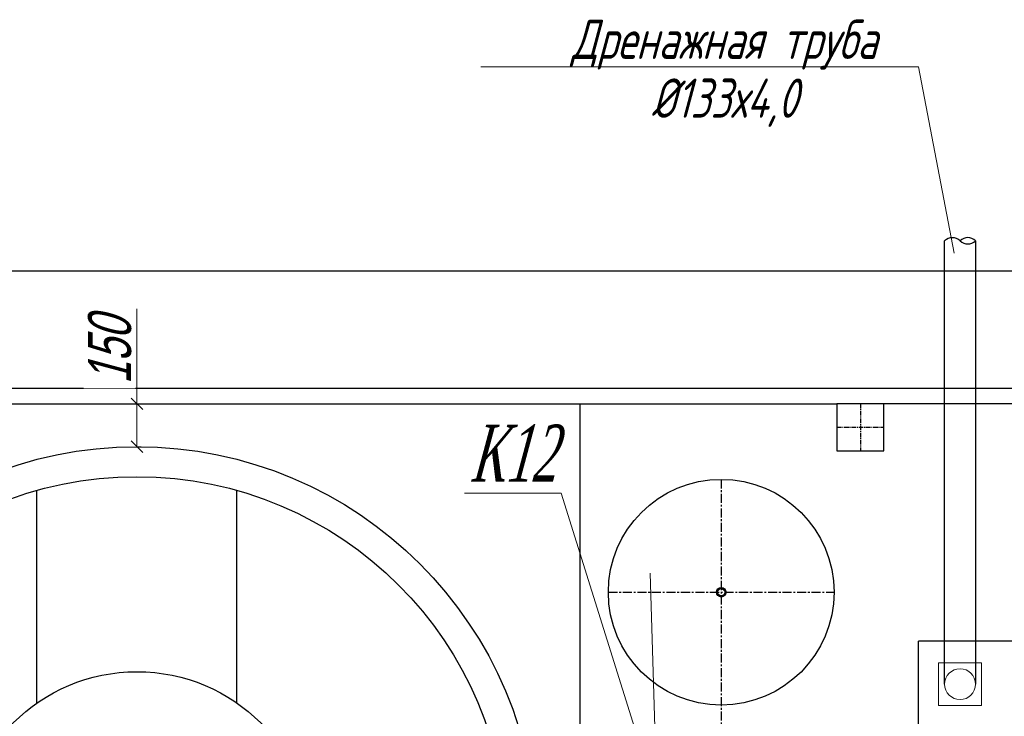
# Model space of a CAD drawing. Header units: millimetres. Extents: x 196 to 2027204, y -221452 to 153872.
# Tile 121 of 256: x 1142088 to 1145534, y -197971 to -195533. Entities that reach past the tile are written whole.
import ezdxf
from ezdxf import colors
from ezdxf.entities.mleader import LeaderData, LeaderLine
from ezdxf.math import Vec2, Vec3

# ---------------------------------------------------------------- set-up
doc = ezdxf.new("R2010")
doc.units = ezdxf.units.MM
doc.linetypes.add('CENTER', pattern=[50.8, 31.75, -6.35, 6.35, -6.35])
doc.layers.get('Defpoints').update_dxf_attribs({"lineweight": 18})
for name, color, linetype, lineweight in [('00_Основной', 163, 'Continuous', 40), ('Основной текст', 7, 'Continuous', 30), ('Текст', 7, 'Continuous', 30), ('ТМ-размеры', 25, 'Continuous', 20), ('中心线', 1, 'CENTER', 25)]:
    doc.layers.add(name, color=color, linetype=linetype, lineweight=lineweight)
doc.styles.add('SFINKS', font='SFINKS.shx', dxfattribs={"width": 0.7, "oblique": 15})
doc.styles.add('Новый 050', font='romans.shx', dxfattribs={"width": 0.7, "oblique": 15, "height": 50})
doc.styles.add('Новый 5.0', font='times.ttf', dxfattribs={"width": 0.7, "oblique": 15, "height": 5})
doc.dimstyles.new('кира-50', dxfattribs={"dimtxt": 150, "dimasz": 40, "dimexe": 15, "dimexo": 0, "dimgap": 20, "dimtad": 1, "dimdec": 0, "dimrnd": 5, "dimdsep": 46, "dimtxsty": 'SFINKS', "dimblk1": 'OBLIQUE', "dimblk2": 'OBLIQUE', "dimsah": 1, "dimcen": 2.5, "dimclrd": 252, "dimclre": 252, "dimclrt": 252, "dimadec": 0, "dimazin": 0, "dimtfac": 1, "dimtdec": 0, "dimtofl": 0, "dimtmove": 0, "dimatfit": 3, "dimldrblk": 'OBLIQUE', "dimfxl": 15, "dimtfill": 1, "dimtolj": 1, "dimtzin": 0, "dimlwd": 20, "dimlwe": 20, "dimarcsym": 0})

# ---------------------------------------------------------------- blocks, each defined once
blk = doc.blocks.new('_Oblique')
at = {"color": 0, "linetype": 'ByBlock', "lineweight": -2}
blk.add_line((-0.5, -0.5), (0.5, 0.5), dxfattribs=at)
blk = doc.blocks.new('*D59')
at = {"layer": 'Defpoints', "color": 0, "linetype": 'ByBlock', "lineweight": 50, "transparency": 16777216}
for p in [(1142498.1, -196877.3), (1142498.1, -196877.3), (1142498.1, -197027.3)]:
    blk.add_point(p, dxfattribs=at)
at = {"layer": 'ТМ-размеры', "color": 252, "linetype": 'ByBlock', "lineweight": 20, "transparency": 16777216}
for p, q in [((1142498.1, -196877.3), (1142498.1, -196544.7)), ((1142498.1, -196877.3), (1142513.1, -196877.3)), ((1142498.1, -197027.3), (1142498.1, -196877.3)), ((1142498.1, -197027.3), (1142513.1, -197027.3))]:
    blk.add_line(p, q, dxfattribs=at)
at = {"layer": 'ТМ-размеры', "color": 252, "linetype": 'ByBlock', "lineweight": 20, "transparency": 16777216, "xscale": 40, "yscale": 40, "zscale": 40}
for p, rotation in [((1142498.1, -196877.3), 90), ((1142498.1, -197027.3), 270)]:
    blk.add_blockref('_Oblique', p, dxfattribs=dict(at, rotation=rotation))
at = {"layer": 'ТМ-размеры', "color": 252, "linetype": 'ByBlock', "transparency": 16777216, "insert": (1142403.1, -196691), "char_height": 150, "attachment_point": 5, "rotation": 90, "style": 'SFINKS', "bg_fill": 3, "box_fill_scale": 1.1, "bg_fill_color": 256, "bg_fill_true_color": 13158600, "bg_fill_transparency": 0}
blk.add_mtext('\\A1;150', dxfattribs=at)
blk = doc.blocks.new('_None')

msp = doc.modelspace()

# ---------------------------------------------------------------- linework, layer by layer
at = {"color": 252, "lineweight": 30, "ltscale": 10}
for p, q in [((1140483.3, -196411.5), (1151165.2, -196411.5, 0)), ((1140893.3, -196822.5), (1149103.9, -196822.5, 0)), ((1140948.1, -196877.3), (1144948.1, -196877.3)), ((1144048.1, -196877.3), (1144048.1, -199977.3)), ((1149103.9, -196877.3, 0), (1145113.3, -196877.3, 0)), ((1151165.1, -197708.2, 0), (1145234, -197708.6, 1)), ((1145234, -200088.9, 0.7), (1145234, -197708.6, 1))]:
    msp.add_line(p, q, dxfattribs=at)
at = {"color": 7, "linetype": 'CENTER', "lineweight": 25, "ltscale": 0.5}
for p, q in [((1145030.3, -196877.3), (1145030.3, -197041.7)), ((1144948.1, -196959.5), (1145112.5, -196959.5))]:
    msp.add_line(p, q, dxfattribs=at)
at = {"color": 252, "lineweight": 30, "ltscale": 10}
msp.add_lwpolyline([(1144948.1, -197041.7), (1145112.5, -197041.7), (1145112.5, -196877.3), (1144948.1, -196877.3), (1144948.1, -197041.7)], dxfattribs=at)
at = {"layer": '00_Основной', "color": 252, "lineweight": 25, "ltscale": 10}
for p, q in [((1145325.2, -197858.6, 0.5), (1145325.2, -196411.9, 0.8)), ((1145433.2, -196411.9, 0.8), (1145433.2, -197858.6, 0.5))]:
    msp.add_line(p, q, dxfattribs=at)
at = {"layer": '00_Основной', "lineweight": 25, "ltscale": 10}
for p, q in [((1142148.1, -197924.7), (1142148.1, -197180.5)), ((1142848.1, -197924.7), (1142848.1, -197180.5))]:
    msp.add_line(p, q, dxfattribs=at)
at = {"layer": '00_Основной', "lineweight": 30, "ltscale": 10}
for centre, radius in [((1142498.1, -198427.3), 1400), ((1144543.1, -197536.7), 395)]:
    msp.add_circle(centre, radius, dxfattribs=at)
at = {"layer": '00_Основной', "lineweight": 25, "ltscale": 10}
for centre, radius in [((1142498.1, -198427.3), 1295), ((1144543.1, -197536.7), 16.8), ((1144543.1, -197536.7), 15.8), ((1144543.1, -197536.7), 15.2), ((1144543.1, -197536.7), 15.1), ((1144543.1, -197536.7), 14.6), ((1144543.1, -197536.7), 13.6), ((1144543.1, -197536.7), 12.5), ((1142498.1, -198427.3), 612.4)]:
    msp.add_circle(centre, radius, dxfattribs=at)
at = {"layer": 'ТМ-размеры', "color": 18, "lineweight": 30, "true_color": 0x000000}
for p, q in [((1145325.2, -196411.9, 0.8), (1145325.2, -196306.5, 0.8)), ((1145433.2, -196306.5, 0.8), (1145433.2, -196411.9, 0.8))]:
    msp.add_line(p, q, dxfattribs=at)
at = {"layer": 'ТМ-размеры', "color": 18, "lineweight": 20, "true_color": 0x000000}
for p, q in [((1145454.2, -197783.6, 0.5), (1145304.2, -197783.6, 0.5)), ((1145304.2, -197783.6, 0.5), (1145304.2, -197933.6, 0.5)), ((1145454.2, -197858.6, 0.5), (1145454.2, -197783.6, 0.5)), ((1145454.2, -197933.6, 0.5), (1145454.2, -197858.6, 0.5)), ((1145304.2, -197933.6, 0.5), (1145454.2, -197933.6, 0.5))]:
    msp.add_line(p, q, dxfattribs=at)
msp.add_circle((1145379.2, -197858.6, 0.5), 54, dxfattribs=at)
at = {"layer": 'ТМ-размеры', "color": 18, "lineweight": 30, "true_color": 0x000000}
for centre, radius, start, end in [((1145352.2, -196336.5, 0.8), 40.4, 48.0358, 131.9642), ((1145406.2, -196334.5, 0.8), 38.9, 46.0658, 133.9342), ((1145406.2, -196278.4, 0.8), 38.9, 226.0658, 313.9342)]:
    msp.add_arc(centre, radius, start, end, dxfattribs=at)
at = {"layer": '中心线', "color": 252}
msp.add_line((1144148.1, -197536.7), (1144938.1, -197536.7), dxfattribs=at)
msp.add_lwpolyline([(1144543.1, -197141.7), (1144543.1, -198831.7)], dxfattribs=at)

# ---------------------------------------------------------------- leaders
at = {"layer": 'Основной текст', "color": 251}
ml = msp.add_multileader_mtext('Standard', dxfattribs=at)
ml.set_content('\\A1;{\\W0.6;К12}', color=251, style='Новый 5.0')
ml.set_leader_properties(color=256, linetype='ByLayer', lineweight=13)
ml.set_arrow_properties(name='NONE')
ml.build(insert=Vec2(0, 0))
ml.multileader.update_dxf_attribs({"text_left_attachment_type": 6, "text_right_attachment_type": 6, "dogleg_length": 0, "arrow_head_size": 50})
ctx = ml.context
ctx.base_point, ctx.char_height, ctx.arrow_head_size, ctx.landing_gap_size, ctx.plane_origin = Vec3(1143591.9, -197190), 200, 50, 0, Vec3(1134147.4, -194094.3)
ctx.left_attachment, ctx.right_attachment, ctx.text_align_type = 6, 6, 1
notes = []
notes.append((ctx, [(1, (1, 1, 0), (1143983.2, -197190), (-1, 0), 0, [(1, [(1144294.5, -197470.1), (1144317.6, -198258.1)], 0, [])])]))
ctx.mtext.insert, ctx.mtext.rotation, ctx.mtext.alignment, ctx.mtext.line_spacing_factor, ctx.mtext.flow_direction = Vec3(1143812.9, -196950), 6.283185, 2, 0.84, 5
at = {"layer": 'Текст'}
ml = msp.add_multileader_mtext('Standard', dxfattribs=at)
ml.set_content('Дренажная труба %%C133х4,0', color=256, style='Новый 050')
ml.set_leader_properties(color=256, linetype='ByLayer', lineweight=13)
ml.set_arrow_properties(name='NONE')
ml.build(insert=Vec2(0, 0))
ml.multileader.update_dxf_attribs({"text_left_attachment_type": 6, "text_right_attachment_type": 6, "dogleg_length": 0, "arrow_head_size": 0})
ctx = ml.context
ctx.base_point, ctx.char_height, ctx.arrow_head_size, ctx.landing_gap_size, ctx.plane_origin = Vec3(1143875, -195697.3, 0.7), 137.25, 0, 0, Vec3(1147624, -196539.3, 0.7)
ctx.left_attachment, ctx.right_attachment, ctx.text_align_type = 6, 6, 1
notes.append((ctx, [(0, (1, 1, 0), (1145233.2, -195697.3, 0.7), (-1, 0), 0, [(0, [(1145358, -196350.3, 0.7)], 0, [])])]))
ctx.mtext.insert, ctx.mtext.width, ctx.mtext.alignment, ctx.mtext.line_spacing_factor, ctx.mtext.flow_direction = Vec3(1144554.1, -195532.6, 0.7), 1515.852, 2, 0.9, 5
for ctx, leaders in notes:
    for number, flags, end, landing, length, lines in leaders:
        leader = LeaderData()
        leader.index, (leader.has_last_leader_line, leader.has_dogleg_vector, leader.attachment_direction) = number, flags
        leader.last_leader_point, leader.dogleg_vector, leader.dogleg_length = Vec3(end), Vec3(landing), length
        for number, points, colour, breaks in lines:
            line = LeaderLine()
            line.index, line.vertices, line.color, line.breaks = number, Vec3.list(points), colors.encode_raw_color(colour), breaks
            leader.lines.append(line)
        ctx.leaders.append(leader)

# ---------------------------------------------------------------- next in the draw order: dimensions: what is measured, and where the dimension line sits
at = {"layer": 'ТМ-размеры', "color": 3, "linetype": 'ByBlock'}
dim = msp.add_linear_dim(base=(1142498.1, -196877.3), p1=(1142498.1, -197027.3), p2=(1142498.1, -196877.3), angle=90, dimstyle='кира-50', dxfattribs=at)
dim.commit()
dim.dimension.update_dxf_attribs({"geometry": '*D59', "text_midpoint": (1142403.1, -196691)})

doc.saveas('drawing.dxf')
